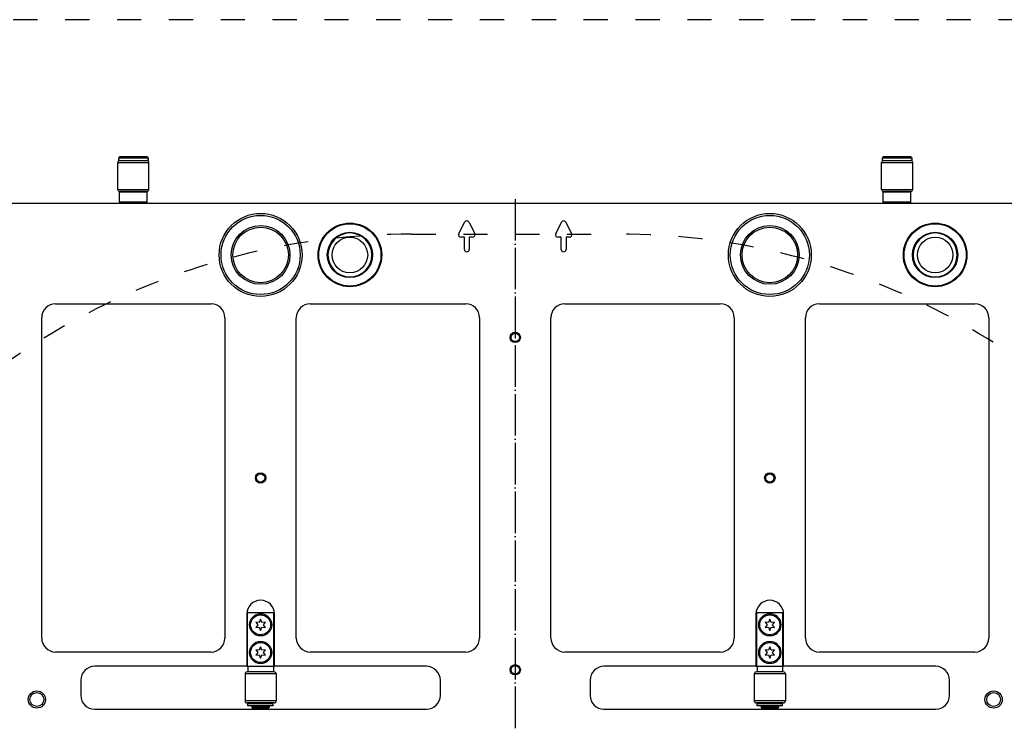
# Model space of a CAD drawing. Extents: x -1763 to 4575, y -3429 to 1051.
# Tile 42 of 174: x -143 to 141, y -1635 to -1432. Entities that reach past the tile are written whole.
import ezdxf

# ---------------------------------------------------------------- set-up
doc = ezdxf.new("R2010")
doc.units = 0
doc.linetypes.add('DASHED', pattern=[15, 7, -8])
doc.linetypes.add('DOT_CENTER', pattern=[14, 12, -1, 0, -1])
doc.layers.get('0').update_dxf_attribs({"linetype": 'CONTINUOUS'})
doc.layers.add('1', color=7, linetype='CONTINUOUS')

# ---------------------------------------------------------------- blocks, each defined once
blk = doc.blocks.new('HEADPLATE_TSK', base_point=(-401.37, -2707.76))
at = {"layer": '1', "color": 7, "linetype": 'DASHED'}
for p, q in [((236.8, -1431.88), (-236.8, -1431.88)), ((-30, -1493.88), (30, -1493.88))]:
    blk.add_line(p, q, dxfattribs=at)
at = {"layer": '1', "color": 1, "linetype": 'DOT_CENTER'}
blk.add_line((0, -1483.75), (0, -1960), dxfattribs=at)
at = {"layer": '1', "color": 7, "linetype": 'DASHED'}
for centre, start, end in [((-30, -1696.88), 90, 143.4053), ((30, -1696.88), 36.5947, 90)]:
    blk.add_arc(centre, 203, start, end, dxfattribs=at)
blk = doc.blocks.new('DUT_BOARD__707', base_point=(284.31, -1929.7))
at = {"color": 1, "linetype": 'CONTINUOUS'}
for p, q in [((-132.99, -1514.06), (-87.99, -1514.06)), ((-59.33, -1514.06), (-14.33, -1514.06)), ((14.33, -1514.06), (59.33, -1514.06)), ((87.99, -1514.06), (132.99, -1514.06)), ((-136.99, -1610.74), (-136.99, -1518.06)), ((-83.99, -1518.06), (-83.99, -1610.74)), ((-63.33, -1610.74), (-63.33, -1518.06)), ((-10.33, -1518.06), (-10.33, -1610.74)), ((10.33, -1610.74), (10.33, -1518.06)), ((63.33, -1518.06), (63.33, -1610.74)), ((83.99, -1610.74), (83.99, -1518.06)), ((136.99, -1518.06), (136.99, -1610.74)), ((-87.99, -1614.74), (-132.99, -1614.74)), ((-14.33, -1614.74), (-59.33, -1614.74)), ((59.33, -1614.74), (14.33, -1614.74)), ((132.99, -1614.74), (87.99, -1614.74))]:
    blk.add_line(p, q, dxfattribs=at)
for centre, start, end in [((-132.99, -1518.06), 90, 180), ((-87.99, -1518.06), 0, 90), ((-59.33, -1518.06), 90, 180), ((-14.33, -1518.06), 0, 90), ((14.33, -1518.06), 90, 180), ((59.33, -1518.06), 0, 90), ((87.99, -1518.06), 90, 180), ((132.99, -1518.06), 0, 90), ((-132.99, -1610.74), 180, -90), ((-87.99, -1610.74), -90, 0), ((-59.33, -1610.74), 180, -90), ((-14.33, -1610.74), -90, 0), ((14.33, -1610.74), 180, -90), ((59.33, -1610.74), -90, 0), ((87.99, -1610.74), 180, -90), ((132.99, -1610.74), -90, 0)]:
    blk.add_arc(centre, 4, start, end, dxfattribs=at)
blk = doc.blocks.new('6960-0041-0_2__715', base_point=(127.84, -1506.26))
at = {"color": 1, "linetype": 'CONTINUOUS'}
blk.add_circle((121.49, -1499.91), 5.15, dxfattribs=at)
for start, end in [(0, 180), (180, 0)]:
    blk.add_arc((121.49, -1499.91), 6.35, start, end, dxfattribs=at)
blk = doc.blocks.new('6960-0041-0_1__718', base_point=(-41.48, -1506.26))
at = {"color": 1, "linetype": 'CONTINUOUS'}
blk.add_circle((-47.83, -1499.91), 5.15, dxfattribs=at)
for start, end in [(0, 180), (180, 0)]:
    blk.add_arc((-47.83, -1499.91), 6.35, start, end, dxfattribs=at)
blk = doc.blocks.new('HOLEPLUGS__723', base_point=(275.16, -1950.2))
for name, p in [('6960-0041-0_1__718', (-41.48, -1506.26)), ('6960-0041-0_2__715', (127.84, -1506.26))]:
    blk.add_blockref(name, p)
blk = doc.blocks.new('21791-0S112_2__724', base_point=(85.66, -1511.91))
at = {"color": 1, "linetype": 'CONTINUOUS'}
for radius in [12, 11.45, 8.49, 8.03]:
    blk.add_circle((73.66, -1499.91), radius, dxfattribs=at)
blk = doc.blocks.new('21791-0S112_1__725', base_point=(-61.66, -1511.91))
at = {"color": 1, "linetype": 'CONTINUOUS'}
for radius in [12, 11.45, 8.49, 8.03]:
    blk.add_circle((-73.66, -1499.91), radius, dxfattribs=at)
blk = doc.blocks.new('BUSHINGS_INTERFACE__727', base_point=(85.66, -1955.85))
for name, p in [('21791-0S112_1__725', (-61.66, -1511.91)), ('21791-0S112_2__724', (85.66, -1511.91))]:
    blk.add_blockref(name, p)
blk = doc.blocks.new('0515-2034_M3X12_2__734', base_point=(76.56, -1609.78))
at = {"color": 1, "linetype": 'CONTINUOUS'}
for p, q in [((72.27, -1606.08), (72.86, -1606.88)), ((73.26, -1606.19), (72.27, -1606.08)), ((73.66, -1605.28), (73.26, -1606.19)), ((74.06, -1606.19), (73.66, -1605.28)), ((75.05, -1606.08), (74.06, -1606.19)), ((74.46, -1606.88), (75.05, -1606.08)), ((72.86, -1606.88), (72.27, -1607.68)), ((72.27, -1607.68), (73.26, -1607.57)), ((73.26, -1607.57), (73.66, -1608.48)), ((73.66, -1608.48), (74.06, -1607.57)), ((74.06, -1607.57), (75.05, -1607.68)), ((75.05, -1607.68), (74.46, -1606.88))]:
    blk.add_line(p, q, dxfattribs=at)
blk.add_circle((73.66, -1606.88), 2.9, dxfattribs=at)
blk = doc.blocks.new('0515-2034_M3X12_3__735', base_point=(76.56, -1617.78))
at = {"color": 1, "linetype": 'CONTINUOUS'}
for p, q in [((72.27, -1614.08), (72.86, -1614.88)), ((73.26, -1614.19), (72.27, -1614.08)), ((72.86, -1614.88), (72.27, -1615.68)), ((73.66, -1613.28), (73.26, -1614.19)), ((74.06, -1614.19), (73.66, -1613.28)), ((75.05, -1614.08), (74.06, -1614.19)), ((74.46, -1614.88), (75.05, -1614.08)), ((75.05, -1615.68), (74.46, -1614.88)), ((72.27, -1615.68), (73.26, -1615.57)), ((73.26, -1615.57), (73.66, -1616.48)), ((73.66, -1616.48), (74.06, -1615.57)), ((74.06, -1615.57), (75.05, -1615.68))]:
    blk.add_line(p, q, dxfattribs=at)
blk.add_circle((73.66, -1614.88), 2.9, dxfattribs=at)
blk = doc.blocks.new('0515-2034_M3X12_3__736', base_point=(-70.76, -1617.78))
at = {"color": 1, "linetype": 'CONTINUOUS'}
for p, q in [((-75.05, -1614.08), (-74.46, -1614.88)), ((-74.06, -1614.19), (-75.05, -1614.08)), ((-74.46, -1614.88), (-75.05, -1615.68)), ((-73.66, -1613.28), (-74.06, -1614.19)), ((-73.26, -1614.19), (-73.66, -1613.28)), ((-72.27, -1614.08), (-73.26, -1614.19)), ((-72.86, -1614.88), (-72.27, -1614.08)), ((-72.27, -1615.68), (-72.86, -1614.88)), ((-75.05, -1615.68), (-74.06, -1615.57)), ((-74.06, -1615.57), (-73.66, -1616.48)), ((-73.66, -1616.48), (-73.26, -1615.57)), ((-73.26, -1615.57), (-72.27, -1615.68))]:
    blk.add_line(p, q, dxfattribs=at)
blk.add_circle((-73.66, -1614.88), 2.9, dxfattribs=at)
blk = doc.blocks.new('0515-2034_M3X12_2__743', base_point=(-70.76, -1609.78))
at = {"color": 1, "linetype": 'CONTINUOUS'}
for p, q in [((-75.05, -1606.08), (-74.46, -1606.88)), ((-74.06, -1606.19), (-75.05, -1606.08)), ((-73.66, -1605.28), (-74.06, -1606.19)), ((-73.26, -1606.19), (-73.66, -1605.28)), ((-72.27, -1606.08), (-73.26, -1606.19)), ((-72.86, -1606.88), (-72.27, -1606.08)), ((-74.46, -1606.88), (-75.05, -1607.68)), ((-75.05, -1607.68), (-74.06, -1607.57)), ((-74.06, -1607.57), (-73.66, -1608.48)), ((-73.66, -1608.48), (-73.26, -1607.57)), ((-73.26, -1607.57), (-72.27, -1607.68)), ((-72.27, -1607.68), (-72.86, -1606.88))]:
    blk.add_line(p, q, dxfattribs=at)
blk.add_circle((-73.66, -1606.88), 2.9, dxfattribs=at)
blk = doc.blocks.new('SCREWSET_STIFFENER__744', base_point=(223.88, -1839.78))
for name, p in [('0515-2034_M3X12_2__743', (-70.76, -1609.78)), ('0515-2034_M3X12_2__734', (76.56, -1609.78)), ('0515-2034_M3X12_3__736', (-70.76, -1617.78)), ('0515-2034_M3X12_3__735', (76.56, -1617.78))]:
    blk.add_blockref(name, p)
blk = doc.blocks.new('BEARING_HK0509__766', base_point=(114.99, -1481.58))
at = {"color": 1, "linetype": 'CONTINUOUS'}
for p, q in [((106.59, -1472.58), (107.99, -1472.58)), ((107.99, -1472.58), (112.99, -1472.58)), ((112.99, -1472.58), (114.39, -1472.58)), ((105.99, -1473.18), (114.99, -1473.18)), ((105.99, -1480.98), (105.99, -1473.18)), ((114.99, -1480.98), (114.99, -1473.18)), ((105.99, -1480.98), (114.99, -1480.98)), ((106.59, -1481.58), (106.69, -1481.58)), ((110.49, -1481.58), (106.69, -1481.58)), ((114.29, -1481.58), (110.49, -1481.58)), ((114.29, -1481.58), (114.39, -1481.58))]:
    blk.add_line(p, q, dxfattribs=at)
for centre, start, end in [((106.59, -1473.18), 90, 180), ((114.39, -1473.18), 0, 90), ((106.59, -1480.98), 180, -90), ((114.39, -1480.98), -90, 0)]:
    blk.add_arc(centre, 0.6, start, end, dxfattribs=at)
blk = doc.blocks.new('24791-0S111__767', base_point=(114.49, -1484.88))
at = {"color": 1, "linetype": 'CONTINUOUS'}
for p, q in [((106.69, -1481.58), (106.49, -1481.78)), ((110.49, -1481.78), (106.49, -1481.78)), ((106.49, -1484.68), (106.49, -1481.78)), ((110.49, -1481.58), (106.69, -1481.58)), ((114.29, -1481.58), (110.49, -1481.58)), ((114.49, -1481.78), (110.49, -1481.78)), ((114.29, -1481.58), (114.49, -1481.78)), ((114.49, -1484.68), (114.49, -1481.78)), ((110.49, -1484.68), (106.49, -1484.68)), ((106.69, -1484.88), (106.49, -1484.68)), ((110.49, -1484.88), (106.69, -1484.88)), ((114.49, -1484.68), (110.49, -1484.68)), ((114.29, -1484.88), (110.49, -1484.88)), ((114.29, -1484.88), (114.49, -1484.68))]:
    blk.add_line(p, q, dxfattribs=at)
blk = doc.blocks.new('E2812-23753-0__768', base_point=(114.79, -1485.08))
at = {"color": 1, "linetype": 'CONTINUOUS'}
for p, q in [((106.49, -1471.58), (106.19, -1471.88)), ((114.79, -1471.88), (106.19, -1471.88)), ((106.19, -1471.88), (106.19, -1472.58)), ((106.59, -1472.58), (106.19, -1472.58)), ((114.49, -1471.58), (106.49, -1471.58)), ((106.59, -1472.58), (107.99, -1472.58)), ((107.99, -1472.58), (112.99, -1472.58)), ((112.99, -1472.58), (114.39, -1472.58)), ((114.79, -1472.58), (114.39, -1472.58)), ((114.49, -1471.58), (114.79, -1471.88)), ((114.79, -1471.88), (114.79, -1472.58)), ((107.99, -1485.08), (107.99, -1484.88)), ((112.99, -1485.08), (112.99, -1484.88))]:
    blk.add_line(p, q, dxfattribs=at)
blk = doc.blocks.new('BEARING_ASSY1_1__769', base_point=(114.99, -1485.08))
for name, p in [('BEARING_HK0509__766', (114.99, -1481.58)), ('E2812-23753-0__768', (114.79, -1485.08)), ('24791-0S111__767', (114.49, -1484.88))]:
    blk.add_blockref(name, p)
blk = doc.blocks.new('BEARING_HK0509__778', base_point=(-69.16, -1629.48))
at = {"color": 1, "linetype": 'CONTINUOUS'}
for p, q in [((-77.36, -1620.48), (-77.56, -1620.48)), ((-76.16, -1620.48), (-77.36, -1620.48)), ((-71.16, -1620.48), (-76.16, -1620.48)), ((-69.96, -1620.48), (-71.16, -1620.48)), ((-69.76, -1620.48), (-69.96, -1620.48)), ((-78.16, -1621.08), (-78.16, -1628.88)), ((-69.16, -1621.08), (-78.16, -1621.08)), ((-69.16, -1621.08), (-69.16, -1628.88)), ((-69.16, -1628.88), (-78.16, -1628.88)), ((-69.76, -1629.48), (-77.56, -1629.48))]:
    blk.add_line(p, q, dxfattribs=at)
for centre, start, end in [((-77.56, -1621.08), 90, 180), ((-69.76, -1621.08), 0, 90), ((-77.56, -1628.88), 180, -90), ((-69.76, -1628.88), -90, 0)]:
    blk.add_arc(centre, 0.6, start, end, dxfattribs=at)
blk = doc.blocks.new('23796-0S111__779', base_point=(-69.86, -1630.98))
at = {"color": 1, "linetype": 'CONTINUOUS'}
for p, q in [((-69.86, -1603.38), (-77.46, -1603.38)), ((-77.46, -1618.88), (-77.46, -1603.38)), ((-69.86, -1618.88), (-69.86, -1603.38)), ((-77.46, -1618.88), (-77.36, -1618.88)), ((-77.36, -1618.88), (-77.36, -1620.48)), ((-77.36, -1618.88), (-69.96, -1618.88)), ((-76.16, -1620.48), (-77.36, -1620.48)), ((-71.16, -1620.48), (-76.16, -1620.48)), ((-69.96, -1620.48), (-71.16, -1620.48)), ((-69.96, -1618.88), (-69.96, -1620.48)), ((-69.96, -1618.88), (-69.86, -1618.88)), ((-76.16, -1629.48), (-76.16, -1629.68)), ((-75.26, -1629.68), (-76.16, -1629.68)), ((-76.16, -1630.38), (-76.16, -1630.78)), ((-75.26, -1630.38), (-76.16, -1630.38)), ((-73.66, -1630.78), (-76.16, -1630.78)), ((-75.96, -1630.98), (-76.16, -1630.78)), ((-75.96, -1630.98), (-71.36, -1630.98)), ((-73.66, -1629.68), (-75.26, -1629.68)), ((-75.26, -1630.38), (-75.26, -1630.28)), ((-73.66, -1630.38), (-75.26, -1630.38)), ((-72.06, -1629.68), (-73.66, -1629.68)), ((-72.06, -1630.38), (-73.66, -1630.38)), ((-71.16, -1630.78), (-73.66, -1630.78)), ((-71.16, -1629.68), (-72.06, -1629.68)), ((-72.06, -1630.38), (-72.06, -1630.28)), ((-71.16, -1630.38), (-72.06, -1630.38)), ((-71.36, -1630.98), (-71.16, -1630.78)), ((-71.16, -1629.48), (-71.16, -1629.68)), ((-71.16, -1630.38), (-71.16, -1630.78))]:
    blk.add_line(p, q, dxfattribs=at)
for centre in [(-73.66, -1606.88), (-73.66, -1614.88)]:
    blk.add_circle(centre, 3.2, dxfattribs=at)
blk = doc.blocks.new('WASHER1__780', base_point=(-70.01, -1630.28))
at = {"color": 1, "linetype": 'CONTINUOUS'}
for p, q in [((-77.31, -1630.28), (-77.31, -1629.68)), ((-76.16, -1629.68), (-77.31, -1629.68)), ((-70.01, -1630.28), (-77.31, -1630.28)), ((-75.26, -1629.68), (-76.16, -1629.68)), ((-73.66, -1629.68), (-75.26, -1629.68)), ((-72.06, -1629.68), (-73.66, -1629.68)), ((-71.16, -1629.68), (-72.06, -1629.68)), ((-70.01, -1629.68), (-71.16, -1629.68)), ((-70.01, -1630.28), (-70.01, -1629.68))]:
    blk.add_line(p, q, dxfattribs=at)
blk = doc.blocks.new('BEARING_ASSY2_2__781', base_point=(-69.16, -1630.98))
for name, p in [('23796-0S111__779', (-69.86, -1630.98)), ('BEARING_HK0509__778', (-69.16, -1629.48)), ('WASHER1__780', (-70.01, -1630.28))]:
    blk.add_blockref(name, p)
blk = doc.blocks.new('BEARING_HK0509__786', base_point=(78.16, -1629.48))
at = {"color": 1, "linetype": 'CONTINUOUS'}
for p, q in [((69.96, -1620.48), (69.76, -1620.48)), ((71.16, -1620.48), (69.96, -1620.48)), ((76.16, -1620.48), (71.16, -1620.48)), ((77.36, -1620.48), (76.16, -1620.48)), ((77.56, -1620.48), (77.36, -1620.48)), ((69.16, -1621.08), (69.16, -1628.88)), ((78.16, -1621.08), (69.16, -1621.08)), ((78.16, -1621.08), (78.16, -1628.88)), ((78.16, -1628.88), (69.16, -1628.88)), ((77.56, -1629.48), (69.76, -1629.48))]:
    blk.add_line(p, q, dxfattribs=at)
for centre, start, end in [((69.76, -1621.08), 90, 180), ((77.56, -1621.08), 0, 90), ((69.76, -1628.88), 180, -90), ((77.56, -1628.88), -90, 0)]:
    blk.add_arc(centre, 0.6, start, end, dxfattribs=at)
blk = doc.blocks.new('WASHER1__787', base_point=(77.31, -1630.28))
at = {"color": 1, "linetype": 'CONTINUOUS'}
for p, q in [((70.01, -1630.28), (70.01, -1629.68)), ((71.16, -1629.68), (70.01, -1629.68)), ((77.31, -1630.28), (70.01, -1630.28)), ((72.06, -1629.68), (71.16, -1629.68)), ((73.66, -1629.68), (72.06, -1629.68)), ((75.26, -1629.68), (73.66, -1629.68)), ((76.16, -1629.68), (75.26, -1629.68)), ((77.31, -1629.68), (76.16, -1629.68)), ((77.31, -1630.28), (77.31, -1629.68))]:
    blk.add_line(p, q, dxfattribs=at)
blk = doc.blocks.new('23796-0S111__788', base_point=(77.46, -1630.98))
at = {"color": 1, "linetype": 'CONTINUOUS'}
for p, q in [((69.86, -1618.88), (69.86, -1603.38)), ((77.46, -1603.38), (69.86, -1603.38)), ((77.46, -1618.88), (77.46, -1603.38)), ((69.86, -1618.88), (69.96, -1618.88)), ((69.96, -1618.88), (69.96, -1620.48)), ((69.96, -1618.88), (77.36, -1618.88)), ((71.16, -1620.48), (69.96, -1620.48)), ((76.16, -1620.48), (71.16, -1620.48)), ((77.36, -1620.48), (76.16, -1620.48)), ((77.36, -1618.88), (77.36, -1620.48)), ((77.36, -1618.88), (77.46, -1618.88)), ((71.16, -1629.48), (71.16, -1629.68)), ((72.06, -1629.68), (71.16, -1629.68)), ((71.16, -1630.38), (71.16, -1630.78)), ((72.06, -1630.38), (71.16, -1630.38)), ((73.66, -1630.78), (71.16, -1630.78)), ((71.36, -1630.98), (71.16, -1630.78)), ((71.36, -1630.98), (75.96, -1630.98)), ((73.66, -1629.68), (72.06, -1629.68)), ((72.06, -1630.38), (72.06, -1630.28)), ((73.66, -1630.38), (72.06, -1630.38)), ((75.26, -1629.68), (73.66, -1629.68)), ((75.26, -1630.38), (73.66, -1630.38)), ((76.16, -1630.78), (73.66, -1630.78)), ((76.16, -1629.68), (75.26, -1629.68)), ((75.26, -1630.38), (75.26, -1630.28)), ((76.16, -1630.38), (75.26, -1630.38)), ((75.96, -1630.98), (76.16, -1630.78)), ((76.16, -1629.48), (76.16, -1629.68)), ((76.16, -1630.38), (76.16, -1630.78))]:
    blk.add_line(p, q, dxfattribs=at)
for centre in [(73.66, -1606.88), (73.66, -1614.88)]:
    blk.add_circle(centre, 3.2, dxfattribs=at)
blk = doc.blocks.new('BEARING_ASSY2_1__789', base_point=(78.16, -1630.98))
for name, p in [('23796-0S111__788', (77.46, -1630.98)), ('BEARING_HK0509__786', (78.16, -1629.48)), ('WASHER1__787', (77.31, -1630.28))]:
    blk.add_blockref(name, p)
blk = doc.blocks.new('24791-0S111__806', base_point=(-106.49, -1484.88))
at = {"color": 1, "linetype": 'CONTINUOUS'}
for p, q in [((-114.29, -1481.58), (-114.49, -1481.78)), ((-110.49, -1481.78), (-114.49, -1481.78)), ((-114.49, -1484.68), (-114.49, -1481.78)), ((-110.49, -1481.58), (-114.29, -1481.58)), ((-106.69, -1481.58), (-110.49, -1481.58)), ((-106.49, -1481.78), (-110.49, -1481.78)), ((-106.69, -1481.58), (-106.49, -1481.78)), ((-106.49, -1484.68), (-106.49, -1481.78)), ((-110.49, -1484.68), (-114.49, -1484.68)), ((-114.29, -1484.88), (-114.49, -1484.68)), ((-110.49, -1484.88), (-114.29, -1484.88)), ((-106.49, -1484.68), (-110.49, -1484.68)), ((-106.69, -1484.88), (-110.49, -1484.88)), ((-106.69, -1484.88), (-106.49, -1484.68))]:
    blk.add_line(p, q, dxfattribs=at)
blk = doc.blocks.new('E2812-23753-0__807', base_point=(-106.19, -1485.08))
at = {"color": 1, "linetype": 'CONTINUOUS'}
for p, q in [((-114.49, -1471.58), (-114.79, -1471.88)), ((-114.79, -1471.88), (-114.79, -1472.58)), ((-106.19, -1471.88), (-114.79, -1471.88)), ((-114.39, -1472.58), (-114.79, -1472.58)), ((-106.49, -1471.58), (-114.49, -1471.58)), ((-114.39, -1472.58), (-112.99, -1472.58)), ((-112.99, -1472.58), (-107.99, -1472.58)), ((-107.99, -1472.58), (-106.59, -1472.58)), ((-106.19, -1472.58), (-106.59, -1472.58)), ((-106.49, -1471.58), (-106.19, -1471.88)), ((-106.19, -1471.88), (-106.19, -1472.58)), ((-112.99, -1485.08), (-112.99, -1484.88)), ((-107.99, -1485.08), (-107.99, -1484.88))]:
    blk.add_line(p, q, dxfattribs=at)
blk = doc.blocks.new('BEARING_HK0509__808', base_point=(-105.99, -1481.58))
at = {"color": 1, "linetype": 'CONTINUOUS'}
for p, q in [((-114.39, -1472.58), (-112.99, -1472.58)), ((-112.99, -1472.58), (-107.99, -1472.58)), ((-107.99, -1472.58), (-106.59, -1472.58)), ((-114.99, -1480.98), (-114.99, -1473.18)), ((-114.99, -1473.18), (-105.99, -1473.18)), ((-105.99, -1480.98), (-105.99, -1473.18)), ((-114.99, -1480.98), (-105.99, -1480.98)), ((-114.39, -1481.58), (-114.29, -1481.58)), ((-110.49, -1481.58), (-114.29, -1481.58)), ((-106.69, -1481.58), (-110.49, -1481.58)), ((-106.69, -1481.58), (-106.59, -1481.58))]:
    blk.add_line(p, q, dxfattribs=at)
for centre, start, end in [((-114.39, -1473.18), 90, 180), ((-106.59, -1473.18), 0, 90), ((-114.39, -1480.98), 180, -90), ((-106.59, -1480.98), -90, 0)]:
    blk.add_arc(centre, 0.6, start, end, dxfattribs=at)
blk = doc.blocks.new('BEARING_ASSY1_2__809', base_point=(-105.99, -1485.08))
for name, p in [('BEARING_HK0509__808', (-105.99, -1481.58)), ('E2812-23753-0__807', (-106.19, -1485.08)), ('24791-0S111__806', (-106.49, -1484.88))]:
    blk.add_blockref(name, p)
blk = doc.blocks.new('BEARINGS__814', base_point=(252.31, -1972.18))
for name, p in [('BEARING_ASSY1_2__809', (-105.99, -1485.08)), ('BEARING_ASSY1_1__769', (114.99, -1485.08)), ('BEARING_ASSY2_2__781', (-69.16, -1630.98)), ('BEARING_ASSY2_1__789', (78.16, -1630.98))]:
    blk.add_blockref(name, p)
blk = doc.blocks.new('SMALLPARTS__815', base_point=(340, -1972.18))
for name, p in [('BEARINGS__814', (252.31, -1972.18)), ('BUSHINGS_INTERFACE__727', (85.66, -1955.85)), ('HOLEPLUGS__723', (275.16, -1950.2)), ('SCREWSET_STIFFENER__744', (223.88, -1839.78))]:
    blk.add_blockref(name, p)
blk = doc.blocks.new('E7018-24101__816', base_point=(300, -1958.68))
at = {"color": 1, "linetype": 'CONTINUOUS'}
for p, q in [((296, -1485.08), (-296, -1485.08)), ((-16.29, -1493.76), (-14.63, -1490.42)), ((-13.37, -1490.42), (-11.71, -1493.76)), ((11.71, -1493.76), (13.37, -1490.42)), ((14.63, -1490.42), (16.29, -1493.76)), ((-14.7, -1494.77), (-15.67, -1494.77)), ((-14.7, -1498.31), (-14.7, -1494.77)), ((-12.33, -1494.77), (-13.3, -1494.77)), ((-13.3, -1494.77), (-13.3, -1498.31)), ((13.3, -1494.77), (12.33, -1494.77)), ((13.3, -1498.31), (13.3, -1494.77)), ((15.67, -1494.77), (14.7, -1494.77)), ((14.7, -1494.77), (14.7, -1498.31)), ((-14, -1499.01), (-14, -1499.01)), ((14, -1499.01), (14, -1499.01)), ((-132.99, -1514.06), (-87.99, -1514.06)), ((-59.33, -1514.06), (-14.33, -1514.06)), ((14.33, -1514.06), (59.33, -1514.06)), ((87.99, -1514.06), (132.99, -1514.06)), ((-136.99, -1610.74), (-136.99, -1518.06)), ((-83.99, -1518.06), (-83.99, -1610.74)), ((-63.33, -1610.74), (-63.33, -1518.06)), ((-10.33, -1518.06), (-10.33, -1610.74)), ((10.33, -1610.74), (10.33, -1518.06)), ((63.33, -1518.06), (63.33, -1610.74)), ((83.99, -1610.74), (83.99, -1518.06)), ((136.99, -1518.06), (136.99, -1610.74)), ((-77.66, -1603.78), (-77.66, -1618.88)), ((-69.66, -1618.88), (-69.66, -1603.78)), ((69.66, -1603.78), (69.66, -1618.88)), ((77.66, -1618.88), (77.66, -1603.78)), ((-87.99, -1614.74), (-132.99, -1614.74)), ((-14.33, -1614.74), (-59.33, -1614.74)), ((59.33, -1614.74), (14.33, -1614.74)), ((132.99, -1614.74), (87.99, -1614.74)), ((-77.66, -1618.88), (-121.66, -1618.88)), ((-77.66, -1618.88), (-77.46, -1618.88)), ((-77.46, -1618.88), (-77.36, -1618.88)), ((-77.36, -1618.88), (-69.96, -1618.88)), ((-69.96, -1618.88), (-69.86, -1618.88)), ((-69.86, -1618.88), (-69.66, -1618.88)), ((-25.66, -1618.88), (-69.66, -1618.88)), ((69.66, -1618.88), (25.66, -1618.88)), ((69.66, -1618.88), (69.86, -1618.88)), ((69.86, -1618.88), (69.96, -1618.88)), ((69.96, -1618.88), (77.36, -1618.88)), ((77.36, -1618.88), (77.46, -1618.88)), ((77.46, -1618.88), (77.66, -1618.88)), ((121.66, -1618.88), (77.66, -1618.88)), ((-125.66, -1622.88), (-125.66, -1627.28)), ((-21.66, -1627.28), (-21.66, -1622.88)), ((21.66, -1622.88), (21.66, -1627.28)), ((125.66, -1627.28), (125.66, -1622.88)), ((-121.66, -1631.28), (-25.66, -1631.28)), ((25.66, -1631.28), (121.66, -1631.28))]:
    blk.add_line(p, q, dxfattribs=at)
for centre, radius in [((-47.83, -1499.91), 9.2), ((-47.83, -1499.91), 9), ((121.49, -1499.91), 9.2), ((121.49, -1499.91), 9), ((-47.83, -1499.91), 6.55), ((121.49, -1499.91), 6.55), ((0, -1523.76), 1.5), ((0, -1523.76), 1.2), ((-73.66, -1564.4), 1.5), ((-73.66, -1564.4), 1.2), ((73.66, -1564.4), 1.5), ((73.66, -1564.4), 1.2), ((0, -1619.88), 1.5), ((0, -1619.88), 1.2), ((-138.4, -1628.48), 2.5), ((-138.4, -1628.48), 2), ((138.4, -1628.48), 2.5), ((138.4, -1628.48), 2)]:
    blk.add_circle(centre, radius, dxfattribs=at)
for centre, radius, start, end in [((-14, -1490.73), 0.7, 26.5651, 153.4349), ((14, -1490.73), 0.7, 26.5651, 153.4349), ((-47.83, -1499.91), 6.35, 0, 180), ((-15.67, -1494.07), 0.7, 153.4349, -90), ((-12.33, -1494.07), 0.7, -90, 26.5651), ((12.33, -1494.07), 0.7, 153.4349, -90), ((15.67, -1494.07), 0.7, -90, 26.5651), ((121.49, -1499.91), 6.35, 0, 180), ((-14, -1498.31), 0.7, 180, -90), ((-14, -1498.31), 0.7, -90, 0), ((14, -1498.31), 0.7, 180, -90), ((14, -1498.31), 0.7, -90, 0), ((-47.83, -1499.91), 6.35, 180, 0), ((121.49, -1499.91), 6.35, 180, 0), ((-132.99, -1518.06), 4, 90, 180), ((-87.99, -1518.06), 4, 0, 90), ((-59.33, -1518.06), 4, 90, 180), ((-14.33, -1518.06), 4, 0, 90), ((14.33, -1518.06), 4, 90, 180), ((59.33, -1518.06), 4, 0, 90), ((87.99, -1518.06), 4, 90, 180), ((132.99, -1518.06), 4, 0, 90), ((-73.66, -1603.78), 4, 0, 180), ((73.66, -1603.78), 4, 0, 180), ((-132.99, -1610.74), 4, 180, -90), ((-87.99, -1610.74), 4, -90, 0), ((-59.33, -1610.74), 4, 180, -90), ((-14.33, -1610.74), 4, -90, 0), ((14.33, -1610.74), 4, 180, -90), ((59.33, -1610.74), 4, -90, 0), ((87.99, -1610.74), 4, 180, -90), ((132.99, -1610.74), 4, -90, 0), ((-121.66, -1622.88), 4, 90, 180), ((-25.66, -1622.88), 4, 0, 90), ((25.66, -1622.88), 4, 90, 180), ((121.66, -1622.88), 4, 0, 90), ((-121.66, -1627.28), 4, 180, -90), ((-25.66, -1627.28), 4, -90, 0), ((25.66, -1627.28), 4, 180, -90), ((121.66, -1627.28), 4, -90, 0)]:
    blk.add_arc(centre, radius, start, end, dxfattribs=at)
blk = doc.blocks.new('E7018-64101__817', base_point=(340, -1972.18))
for name, p in [('SMALLPARTS__815', (340, -1972.18)), ('E7018-24101__816', (300, -1958.68))]:
    blk.add_blockref(name, p)
blk = doc.blocks.new('STIFF_ASSY_DUTBD__818', base_point=(340, -1972.18))
for name, p in [('E7018-64101__817', (340, -1972.18)), ('DUT_BOARD__707', (284.31, -1929.7))]:
    blk.add_blockref(name, p)
blk = doc.blocks.new('A1__819', base_point=(340, -1972.18))
blk.add_blockref('STIFF_ASSY_DUTBD__818', (340, -1972.18))
blk = doc.blocks.new('FRONT1__820', base_point=(250.3, -1381.88))
blk.add_blockref('A1__819', (340, -1972.18))
blk = doc.blocks.new('L1__821', base_point=(250.3, -1381.88))
blk.add_blockref('FRONT1__820', (250.3, -1381.88))

msp = doc.modelspace()

# ---------------------------------------------------------------- block references
msp.add_blockref('L1__821', (250.3, -1381.88))
at = {"layer": '1'}
msp.add_blockref('HEADPLATE_TSK', (-401.37, -2707.76), dxfattribs=at)

doc.saveas('drawing.dxf')
